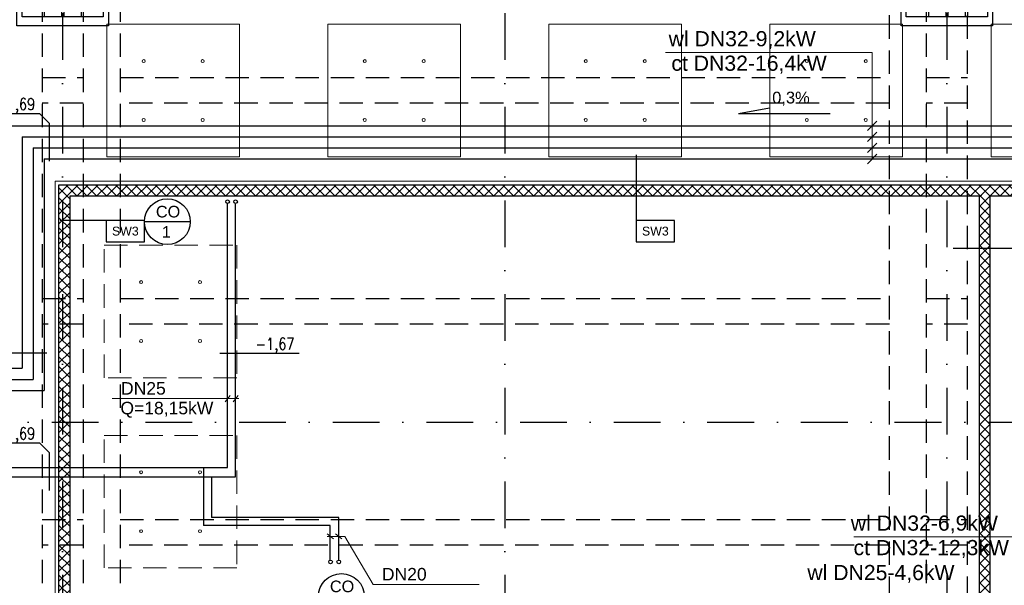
# Model space of a CAD drawing. Header units: centimetres. Extents: x -10729 to 23827, y -4437 to 19798.
# Tile 41 of 95: x 11002 to 12338, y 5378 to 6146. Entities that reach past the tile are written whole.
import ezdxf

# ---------------------------------------------------------------- set-up
doc = ezdxf.new("R2010")
doc.units = ezdxf.units.CM
for name, pattern in [('Kondygnacja  -0_5$0$HIDDEN', [9.525, 6.35, -3.175]), ('Kondygnacja  -0_5$0$HIDDEN2', [4.7625, 3.175, -1.5875]), ('Osie rzutów$0$DASHDOT2', [12.7, 6.35, -3.175, 0, -3.175]), ('SU Lampy kwadratowe  -1$0$HIDDENX2', [19.05, 12.7, -6.35])]:
    doc.linetypes.add(name, pattern=pattern)
for name, color, linetype, lineweight in [('bgde_opis ct 1', 7, 'Continuous', 20), ('bgde_rzędne wl ct', 7, 'Continuous', 25), ('KJP_CT_kk_powrót', 250, '04_CT_KOMF_POW', 25), ('KJP_CT_kk_zasil', 250, '04_CT_KOMF_ZAS', 25), ('KJP_WL_kk zasil', 250, '04_WL_KOMF_ZAS', 25), ('KJP_WL_kk_powr', 250, '04_WL_KOMF_POW', 25), ('Kondygnacja  -0_5$0$ARCH_WIDOK', 8, 'Continuous', 13), ('SU Lampy kwadratowe  -05$0$ARCH_SUFITY_PODWIESZANE', 8, 'Continuous', 9), ('SU Lampy kwadratowe  -1$0$ARCH_SUFITY_PODWIESZANE', 8, 'SU Lampy kwadratowe  -1$0$HIDDENX2', 9)]:
    doc.layers.add(name, color=color, linetype=linetype, lineweight=lineweight)
for name, color, linetype in [('KJP_CO_g_powrót', 1, '05_centralne_ogrz_pow'), ('KJP_CO_g_zasilanie', 1, '05_centralne_ogrz_zas'), ('KJP_CO_OPIS', 7, 'Continuous'), ('Kondygnacja  -0_5$0$ARCH_GK', 8, 'Continuous'), ('Kondygnacja  -0_5$0$ARCH_INFO_OPISY_PRZEGRODY', 8, 'Continuous'), ('Kondygnacja  -0_5$0$ARCH_KONSTR_POWYŻEJ RZUTU', 8, 'Kondygnacja  -0_5$0$HIDDEN'), ('Kondygnacja  -0_5$0$ARCH_KONSTR_POWYŻEJ RZUTU_IST', 8, 'Kondygnacja  -0_5$0$HIDDEN2'), ('Kondygnacja  -0_5$0$ARCH_KONSTRUKCJA_NIEWIDOCZNA', 8, 'Continuous'), ('Kondygnacja  -0_5$0$ARCH_OKŁADZINA', 8, 'Continuous'), ('Kondygnacja  -0_5$0$ARCH_SŁUPY', 8, 'Continuous'), ('Osie rzutów$0$ARCH_INFO_OSIE_IST', 8, 'Osie rzutów$0$DASHDOT2'), ('Osie rzutów$0$ARCH_INFO_OSIE_OPISY_IST', 8, 'Continuous')]:
    doc.layers.add(name, color=color, linetype=linetype)
doc.styles.add('Arial', font='arial.ttf')
doc.styles.add('Kondygnacja  -0_5$0$Arial', font='arial.ttf')
doc.styles.add('st rom', font='Romans.shx', dxfattribs={"width": 0.8})
doc.linetypes.add('04_CT_KOMF_POW', pattern='A,100,-15,["CTKp",Standard,S=10,R=0,X=-10,Y=-5],-35', length=150)
doc.linetypes.add('04_CT_KOMF_ZAS', pattern='A,100,-15,["CTKz",Standard,S=10,R=0,X=-10,Y=-5],-35', length=150)
doc.linetypes.add('04_WL_KOMF_POW', pattern='A,100,-15,["WLKp",Standard,S=10,R=0,X=-10,Y=-5],-35', length=150)
doc.linetypes.add('04_WL_KOMF_ZAS', pattern='A,100,-15,["WLKz",Standard,S=10,R=0,X=-10,Y=-5],-35', length=150)
doc.linetypes.add('05_centralne_ogrz_pow', pattern='A,50,-15,["COp",Standard,S=10,R=0,X=-10,Y=-7.5],-35', length=100)
doc.linetypes.add('05_centralne_ogrz_zas', pattern='A,50,-15,["COz",Standard,S=10,R=0,X=-10,Y=-7.5],-35', length=100)
pattern_1 = [(45, (-1133.3117, -3177.9858), (-0.6735192, 0.6735192), [])]

# ---------------------------------------------------------------- blocks, each defined once
blk = doc.blocks.new('Osie rzutów')
at = {"layer": 'Osie rzutów$0$ARCH_INFO_OSIE_IST', "ltscale": 10}
for p, q in [((11060, 12510), (11060, 4623.26)), ((11660, 12510), (11660, 4623.26)), ((12260, 12510), (12260, 4623.26)), ((4436.04, 5600), (15156.54, 5600))]:
    blk.add_line(p, q, dxfattribs=at)
blk = doc.blocks.new('SU Lampy kwadratowe  -05')
at = {"layer": 'SU Lampy kwadratowe  -05$0$ARCH_SUFITY_PODWIESZANE'}
for points in [[(11120, 6140), (11300, 6140), (11300, 5960), (11120, 5960)], [(11420, 6140), (11600, 6140), (11600, 5960), (11420, 5960)], [(11720, 6140), (11900, 6140), (11900, 5960), (11720, 5960)], [(12020, 6140), (12200, 6140), (12200, 5960), (12020, 5960)], [(12320, 6140), (12500, 6140), (12500, 5960), (12320, 5960)]]:
    blk.add_lwpolyline(points, close=True, dxfattribs=at)
for centre in [(11170, 6090), (11250, 6090), (11470, 6090), (11550, 6090), (11770, 6090), (11850, 6090), (12070, 6090), (12150, 6090), (11170, 6010), (11250, 6010), (11470, 6010), (11550, 6010), (11770, 6010), (11850, 6010), (12070, 6010), (12150, 6010), (11166.4, 5790), (11246.4, 5790), (11166.4, 5710), (11246.4, 5710), (11166.4, 5531.9), (11246.4, 5531.9), (11166.4, 5451.9), (11246.4, 5451.9)]:
    blk.add_circle(centre, 2, dxfattribs=at)
at = {"layer": 'SU Lampy kwadratowe  -1$0$ARCH_SUFITY_PODWIESZANE', "ltscale": 2.5}
for points in [[(11116.4, 5840), (11296.4, 5840), (11296.4, 5660), (11116.4, 5660)], [(11116.4, 5581.9), (11296.4, 5581.9), (11296.4, 5401.9), (11116.4, 5401.9)]]:
    blk.add_lwpolyline(points, close=True, dxfattribs=at)
blk = doc.blocks.new('Kondygnacja  -0_5$0$słup_kwadrat')
at = {"layer": 'Kondygnacja  -0_5$0$ARCH_SŁUPY', "lineweight": 40}
h = blk.add_hatch(dxfattribs=at)
h.set_pattern_fill('ANSI31', color=256, scale=0.3, style=0)
h.set_pattern_definition(pattern_1)
h.paths.add_polyline_path([(36, 34), (39, 34), (39, 84), (36, 84)])
h = blk.add_hatch(dxfattribs=at)
h.set_pattern_fill('ANSI31', color=256, scale=0.3, style=0)
h.set_pattern_definition(pattern_1)
h.paths.add_polyline_path([(89, 80), (89, 83), (39, 83), (39, 80)])
h = blk.add_hatch(dxfattribs=at)
h.set_pattern_fill('ANSI31', color=256, scale=0.3, style=0)
h.set_pattern_definition(pattern_1)
h.paths.add_polyline_path([(89, 34), (92, 34), (92, 84), (89, 84)])
h = blk.add_hatch(dxfattribs=at)
h.set_pattern_fill('ANSI31', color=256, scale=0.3, style=0)
h.set_pattern_definition(pattern_1)
h.paths.add_polyline_path([(89, 57.5), (89, 60.5), (39, 60.5), (39, 57.5)])
h = blk.add_hatch(dxfattribs=at)
h.set_pattern_fill('ANSI31', color=256, scale=0.3, style=0)
h.set_pattern_definition(pattern_1)
h.paths.add_polyline_path([(89, 35), (89, 38), (39, 38), (39, 35)])
at = {"layer": 'Kondygnacja  -0_5$0$ARCH_KONSTRUKCJA_NIEWIDOCZNA'}
blk.add_lwpolyline([(119, 109), (119, 9), (9, 9), (9, 109)], close=True, dxfattribs=at)
for points in [[(36, 109), (36, 84)], [(39, 109), (39, 84)], [(62.5, 109), (62.5, 83)], [(65.5, 109), (65.5, 83)], [(89, 109), (89, 84)], [(92, 109), (92, 84)], [(9, 83), (36, 83)], [(92, 83), (119, 83)], [(9, 80), (36, 80)], [(92, 80), (119, 80)], [(9, 60.5), (36, 60.5)], [(9, 57.5), (36, 57.5)], [(92, 60.5), (119, 60.5)], [(92, 57.5), (119, 57.5)], [(9, 38), (36, 38)], [(9, 35), (36, 35)], [(36, 34), (36, 9)], [(39, 34), (39, 9)], [(62.5, 35), (62.5, 9)], [(65.5, 35), (65.5, 9)], [(89, 34), (89, 9)], [(92, 38), (119, 38)], [(92, 35), (119, 35)], [(92, 34), (92, 9)]]:
    blk.add_lwpolyline(points, dxfattribs=at)
at = {"layer": 'Kondygnacja  -0_5$0$ARCH_OKŁADZINA'}
blk.add_lwpolyline([(2, 121), (126, 121), (126, -3), (2, -3)], close=True, dxfattribs=at)
at = {"layer": 'Kondygnacja  -0_5$0$ARCH_SŁUPY', "lineweight": 40}
for p, q in [((39, 60.5), (89, 60.5)), ((89, 57.5), (39, 57.5))]:
    blk.add_line(p, q, dxfattribs=at)
at = {"layer": 'Kondygnacja  -0_5$0$ARCH_SŁUPY', "lineweight": 50, "const_width": 3}
blk.add_lwpolyline([(28.5, 94.5), (99.5, 94.5), (99.5, 23.5), (28.5, 23.5)], close=True, dxfattribs=at)
at = {"layer": 'Kondygnacja  -0_5$0$ARCH_SŁUPY', "lineweight": 40}
for points in [[(36, 84), (39, 84), (39, 34), (36, 34)], [(89, 84), (92, 84), (92, 34), (89, 34)]]:
    blk.add_lwpolyline(points, close=True, dxfattribs=at)
for points in [[(89, 83), (39, 83)], [(39, 80), (89, 80)], [(89, 38), (39, 38)], [(39, 35), (89, 35)]]:
    blk.add_lwpolyline(points, dxfattribs=at)
blk = doc.blocks.new('Kondygnacja  -0_5$0$konstrukcja istniejąca -0.5')
at = {"layer": 'Kondygnacja  -0_5$0$ARCH_KONSTR_POWYŻEJ RZUTU_IST', "ltscale": 10}
for points in [[(11032, 6175), (11032, 5025)], [(11088, 6175), (11088, 5025)], [(11138, 6175), (11138, 5025)], [(12182, 5025), (12182, 6175)], [(12232, 6175), (12232, 5025)], [(12288, 5025), (12288, 6175)], [(11032, 6067.9), (11088, 6067.9)], [(11138, 6067.9), (12182, 6067.9)], [(12232, 6067.9), (12288, 6067.9)], [(11088, 6032.9), (11032, 6032.9)], [(12182, 6032.9), (11138, 6032.9)], [(12288, 6032.9), (12232, 6032.9)], [(11032, 5767.9), (11088, 5767.9)], [(11138, 5767.9), (12182, 5767.9)], [(12232, 5767.9), (12288, 5767.9)], [(11088, 5732.9), (11032, 5732.9)], [(12182, 5732.9), (11138, 5732.9)], [(12288, 5732.9), (12232, 5732.9)], [(11032, 5467.9), (11088, 5467.9)], [(11138, 5467.9), (12182, 5467.9)], [(12232, 5467.9), (12288, 5467.9)], [(11088, 5432.9), (11032, 5432.9)], [(12182, 5432.9), (11138, 5432.9)], [(12288, 5432.9), (12232, 5432.9)]]:
    blk.add_lwpolyline(points, dxfattribs=at)

msp = doc.modelspace()

# ---------------------------------------------------------------- hatches: boundary and pattern name
at = {"layer": 'Kondygnacja  -0_5$0$ARCH_GK', "linetype": 'Continuous', "lineweight": -3}
h = msp.add_hatch(dxfattribs=at)
h.set_pattern_fill('ANSI37', color=256, scale=3, angle=-360, style=0)
h.paths.add_polyline_path([(11070, 5907), (11055, 5922), (11055, 5093.5), (11066.25, 5093.5), (11070, 5101)], flags=0)
h.paths.add_polyline_path([(11070, 5086), (11066.25, 5093.5), (11055, 5093.5), (11055, 5035.5), (11070, 5035.5)], flags=0)
h = msp.add_hatch(dxfattribs=at)
h.set_pattern_fill('ANSI37', color=256, scale=3, angle=-360, style=0)
h.paths.add_polyline_path([(11055, 5922), (11070, 5907), (12304, 5907), (12311.5, 5910.75), (12311.5, 5922)], flags=0)
h.paths.add_polyline_path([(12311.5, 5922), (12311.5, 5910.75), (12319, 5907), (12897, 5907), (12897, 5922)], flags=0)
h = msp.add_hatch(dxfattribs=at)
h.set_pattern_fill('ANSI37', color=256, scale=3, angle=-360, style=0)
h.paths.add_polyline_path([(12319, 5907), (12311.5, 5910.75), (12304, 5907), (12304, 5340.5), (12319, 5325.5)], flags=0)

# ---------------------------------------------------------------- linework, layer by layer
at = {"layer": 'bgde_opis ct 1'}
for p, q in [((12158.655, 6101.801), (11878.27, 6101.801)), ((12158.655, 6101.801), (12158.655, 5957.164)), ((12165.099, 6008.608), (12152.211, 5995.72)), ((12165.099, 5993.608), (12152.211, 5980.72)), ((12165.099, 5978.608), (12152.211, 5965.72)), ((12165.099, 5963.608), (12152.211, 5950.72)), ((12423.923, 5444.289), (12133.946, 5444.289))]:
    msp.add_line(p, q, dxfattribs=at)
at = {"layer": 'bgde_rzędne wl ct'}
for p, q in [((11029.148, 6018.372), (10971.279, 6018.372)), ((11041.894, 6005.626), (11029.148, 6018.372)), ((11977.469, 6018.609), (12019.456, 6026.514)), ((11977.469, 6018.609), (12101.459, 6018.609)), ((11041.894, 6005.626), (11041.894, 5954.303)), ((10987.371, 5694.073), (11038.694, 5694.073)), ((11381.126, 5692.878), (11273.214, 5692.878)), ((11029.148, 5571.177), (10971.279, 5571.177)), ((11041.894, 5558.431), (11029.148, 5571.177)), ((11041.894, 5558.431), (11041.894, 5507.108))]:
    msp.add_line(p, q, dxfattribs=at)
at = {"layer": 'KJP_CO_g_powrót'}
for p, q in [((11283.83, 5538.494), (11283.83, 5896.526)), ((11283.83, 5538.494), (11283.83, 5896.526)), ((10680.303, 5538.494), (11283.83, 5538.494)), ((10680.303, 5538.494), (11283.83, 5538.494)), ((11250.932, 5538.494), (11250.932, 5459.368)), ((11250.932, 5538.494), (11250.932, 5459.368)), ((11423.264, 5459.368), (11250.932, 5459.368)), ((11423.264, 5459.368), (11250.932, 5459.368)), ((11423.264, 5412.8), (11423.264, 5459.368)), ((11423.264, 5412.8), (11423.264, 5459.368))]:
    msp.add_line(p, q, dxfattribs=at)
for centre in [(11283.757, 5899.106), (11283.757, 5899.106), (11423.67, 5410.192), (11423.67, 5410.192), (11423.67, 5410.192), (11423.67, 5410.192), (11423.67, 5410.192), (11423.67, 5410.192)]:
    msp.add_circle(centre, 2.5, dxfattribs=at)
at = {"layer": 'KJP_CO_g_powrót', "ltscale": 1.5}
msp.add_circle((11283.757, 5899.106), 2.5, dxfattribs=at)
at = {"layer": 'KJP_CO_g_zasilanie'}
for p, q in [((11294.769, 5525.722), (11294.769, 5896.347)), ((11294.769, 5525.722), (11294.769, 5896.347)), ((10691.381, 5525.722), (11294.769, 5525.722)), ((10691.381, 5525.722), (11294.769, 5525.722)), ((11261.871, 5525.722), (11261.871, 5470.485)), ((11261.871, 5525.722), (11261.871, 5470.485)), ((11434.675, 5470.485), (11261.871, 5470.485)), ((11434.675, 5470.485), (11261.871, 5470.485)), ((11434.675, 5412.692), (11434.675, 5470.485)), ((11434.675, 5412.692), (11434.675, 5470.485))]:
    msp.add_line(p, q, dxfattribs=at)
for centre in [(11294.762, 5899.106), (11294.762, 5899.106), (11434.675, 5410.192), (11434.675, 5410.192), (11434.675, 5410.192), (11434.675, 5410.192), (11434.675, 5410.192), (11434.675, 5410.192)]:
    msp.add_circle(centre, 2.5, dxfattribs=at)
at = {"layer": 'KJP_CO_g_zasilanie', "ltscale": 1.5}
msp.add_circle((11294.762, 5899.106), 2.5, dxfattribs=at)
at = {"layer": 'KJP_CO_OPIS'}
msp.add_line((11233.164, 5871.945), (11171.094, 5871.945), dxfattribs=at)
at = {"layer": 'KJP_CO_OPIS', "lineweight": 0}
for p, q in [((11127.217, 5631.775), (11299.262, 5631.775)), ((11280.471, 5627.487), (11287.19, 5635.803)), ((11291.41, 5627.617), (11298.129, 5635.934)), ((11419.106, 5448.085), (11427.423, 5441.366)), ((11419.119, 5444.726), (11442.886, 5444.726)), ((11430.517, 5448.085), (11438.833, 5441.366)), ((11442.886, 5444.726), (11481.279, 5379.554)), ((11481.279, 5379.554), (11625.301, 5379.554))]:
    msp.add_line(p, q, dxfattribs=at)
at = {"layer": 'KJP_CO_OPIS'}
for centre in [(11202.129, 5871.945), (11438.31, 5363.3, 300)]:
    msp.add_circle(centre, 31.035, dxfattribs=at)
at = {"layer": 'KJP_CT_kk_powrót'}
for p, q in [((11020.124, 5972.164), (12377.79, 5972.164)), ((11020.124, 5972.164), (11020.124, 5657.952)), ((10017.002, 5657.952), (11020.124, 5657.952))]:
    msp.add_line(p, q, dxfattribs=at)
at = {"layer": 'KJP_CT_kk_zasil'}
for p, q in [((11035.124, 5957.164), (12362.79, 5957.164)), ((11035.124, 5957.164), (11035.124, 5642.952)), ((10032.002, 5642.952), (11035.124, 5642.952))]:
    msp.add_line(p, q, dxfattribs=at)
at = {"layer": 'KJP_WL_kk zasil'}
for p, q in [((11005.124, 5987.164), (12392.79, 5987.164)), ((11005.124, 5987.164), (11005.124, 5672.952)), ((10002.002, 5672.952), (11005.124, 5672.952))]:
    msp.add_line(p, q, dxfattribs=at)
at = {"layer": 'KJP_WL_kk_powr'}
msp.add_line((10990.124, 6002.164), (12407.79, 6002.164), dxfattribs=at)
at = {"layer": 'Kondygnacja  -0_5$0$ARCH_GK', "linetype": 'Continuous', "lineweight": -3}
for p, q in [((11055, 5035.5), (11055, 5922)), ((11055, 5922), (12897, 5922)), ((11070, 5101), (11070, 5907)), ((11070, 5907), (12304, 5907)), ((12304, 5907), (12304, 5340.5)), ((12319, 5907), (12897, 5907)), ((12319, 5325.5), (12319, 5907))]:
    msp.add_line(p, q, dxfattribs=at)
at = {"layer": 'Kondygnacja  -0_5$0$ARCH_INFO_OPISY_PRZEGRODY'}
for points in [[(11838.412, 5962.69), (11838.412, 5873.518)], [(11119.08, 5873.518), (11056.678, 5873.518)], [(12366.2, 5835.679), (12268.538, 5835.679)]]:
    msp.add_lwpolyline(points, dxfattribs=at)
for points in [[(11119.08, 5844.718), (11171.08, 5844.718), (11171.08, 5873.518), (11119.08, 5873.518), (11119.08, 5844.718)], [(11838.412, 5844.718), (11890.412, 5844.718), (11890.412, 5873.518), (11838.412, 5873.518), (11838.412, 5844.718)]]:
    msp.add_lwpolyline(points, close=True, dxfattribs=at)
at = {"layer": 'Kondygnacja  -0_5$0$ARCH_WIDOK'}
msp.add_lwpolyline([(11050, 5035.5), (11050, 5927), (12897, 5927)], dxfattribs=at)

# ---------------------------------------------------------------- block references
at = {"layer": 'Kondygnacja  -0_5$0$ARCH_KONSTR_POWYŻEJ RZUTU'}
msp.add_blockref('Kondygnacja  -0_5$0$konstrukcja istniejąca -0.5', (0, 0), dxfattribs=at)
at = {"layer": 'Kondygnacja  -0_5$0$ARCH_SŁUPY'}
for p in [(10996, 6141), (12196, 6141)]:
    msp.add_blockref('Kondygnacja  -0_5$0$słup_kwadrat', p, dxfattribs=at)
at = {"layer": 'Osie rzutów$0$ARCH_INFO_OSIE_OPISY_IST'}
msp.add_blockref('Osie rzutów', (0, 0), dxfattribs=at)
at = {"layer": 'SU Lampy kwadratowe  -05$0$ARCH_SUFITY_PODWIESZANE'}
msp.add_blockref('SU Lampy kwadratowe  -05', (0, 0), dxfattribs=at)

# ---------------------------------------------------------------- texts
at = {"layer": 'bgde_opis ct 1', "color": 2, "style": 'Arial'}
for s, p in [('wl DN32-9,2kW', (11882.432, 6110.049, -23509.109)), ('ct DN32-16,4kW', (11886.151, 6076.806, -23509.109)), ('wl DN32-6,9kW', (12129.694, 5452.538, -23509.109)), ('ct DN32-12,3kW', (12133.412, 5419.294, -23509.109)), ('wl DN25-4,6kW', (12070.704, 5385.451, -23509.109))]:
    msp.add_text(s, height=20.58297, dxfattribs=at).set_placement(p)
at = {"layer": 'bgde_rzędne wl ct', "char_height": 16, "attachment_point": 1}
for s, insert, width, style in [('0,3%', (12022.981, 6048.42, 3332.55), 531.5734, 'Arial'), ('-1,69', (10970.011, 6039.625, 600), 70.70316, 'st rom'), ('-1,67', (11321.99, 5714.131, 600), 70.70316, 'st rom'), ('-1,69', (10970.011, 5592.43, 600), 70.70316, 'st rom')]:
    msp.add_mtext(s, dxfattribs=dict(at, insert=insert, width=width, style=style))
at = {"layer": 'KJP_CO_OPIS', "style": 'Arial'}
for s, height, p in [('CO', 15.7523, (11186.559, 5877.699)), ('1', 15.752, (11194.682, 5850.184)), ('CO', 15.7523, (11422.74, 5369.054, 300))]:
    msp.add_text(s, height=height, dxfattribs=at).set_placement(p)
at = {"layer": 'KJP_CO_OPIS', "lineweight": 0, "ltscale": 0.5, "char_height": 17.01, "width": 471.22116, "attachment_point": 1, "style": 'Arial'}
for s, insert in [('DN25', (11139.221, 5654.19, -3.645)), ('Q=18,15kW', (11138.411, 5627.455, -3.645)), ('DN20', (11493.283, 5401.969, 3206.355))]:
    msp.add_mtext(s, dxfattribs=dict(at, insert=insert))
at = {"layer": 'Kondygnacja  -0_5$0$ARCH_INFO_OPISY_PRZEGRODY', "char_height": 12, "width": 52, "attachment_point": 5, "style": 'Kondygnacja  -0_5$0$Arial'}
for insert in [(11145.08, 5859.118), (11864.412, 5859.118)]:
    msp.add_mtext('SW3', dxfattribs=dict(at, insert=insert))

doc.saveas('drawing.dxf')
